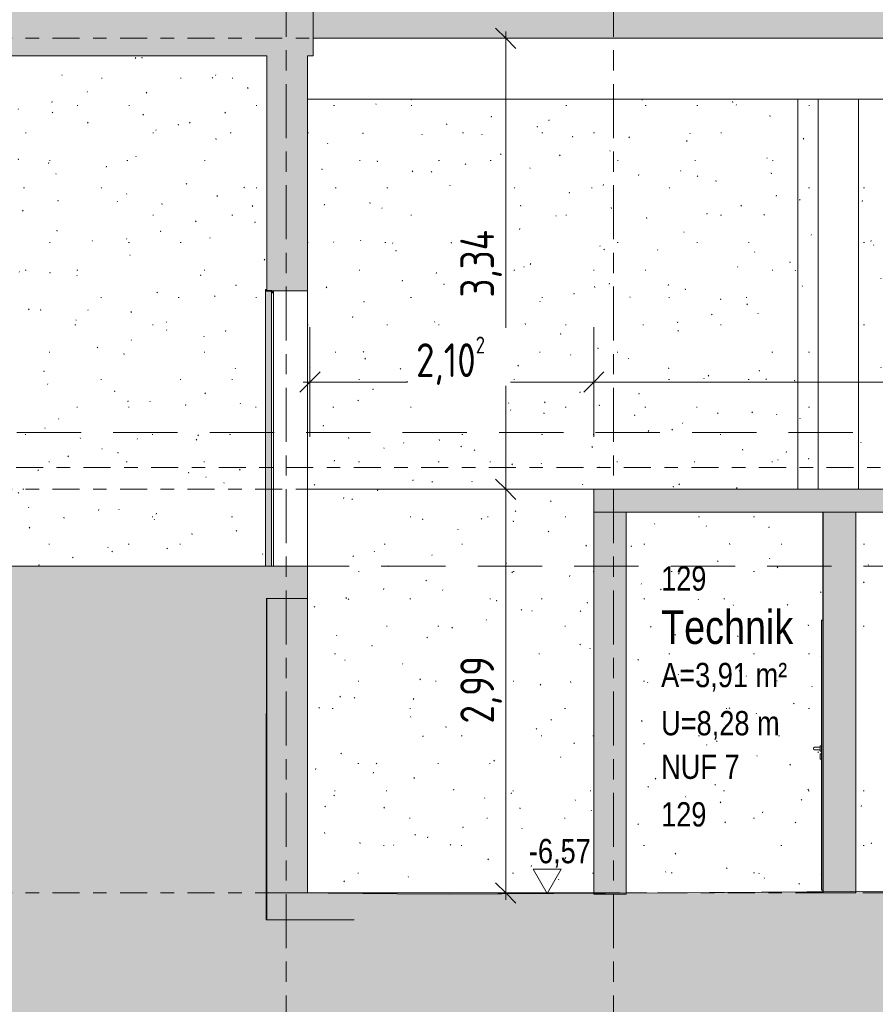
# Model space of a CAD drawing. Header units: metres. Extents: x -34 to 182, y -15 to 869.
# Tile 6 of 46: x -15.85 to -9.52, y -10.19 to -2.9. Entities that reach past the tile are written whole.
import ezdxf

# ---------------------------------------------------------------- set-up
doc = ezdxf.new("R2010")
doc.units = ezdxf.units.M
for name, pattern in [('_Ebene_', [0.4, 0.2, -0.1, 0, -0.1]), ('_Rasterlinie_', [0.75, 0.4, -0.1, 0.15, -0.1]), ('Abgebrochen', [0.714375, 0.47625, -0.238125])]:
    doc.linetypes.add(name, pattern=pattern)
for name, color, linetype, lineweight in [('A_Bem', 7, 'Continuous', 5), ('A_Bem-100', 7, 'Continuous', 5), ('A_Detailelemente', 7, 'Continuous', 9), ('A_Ebenen', 130, 'Continuous', 5), ('A_Geschossdecken', 7, 'Continuous', 5), ('A_Geschossdecken_Schraffur', 7, 'Continuous', 5), ('A_Hoehenkoten', 124, 'Continuous', 5), ('A_Linien_Raumtrennung', 7, 'Continuous', 5), ('A_Raster', 128, 'Continuous', 5), ('A_Raum-Txt', 16, 'Continuous', 5), ('A_Skelettbau_Tragwerk Stahlbeton', 142, 'Continuous', 5), ('A_Tragwerksstützen', 7, 'Continuous', 5), ('A_Tuer', 128, 'Continuous', 5), ('A_Türen_Element', 128, 'Continuous', 5), ('A_Türen_Rahmen', 128, 'Continuous', 5), ('A_Wand', 244, 'Continuous', 5), ('A_Wand_Schraff', 1, 'Continuous', 5), ('A_Wände_Oberflächenschraffur', 244, 'Continuous', 5)]:
    doc.layers.add(name, color=color, linetype=linetype, lineweight=lineweight)
doc.styles.add('Arial', font='arial.ttf', dxfattribs={"width": 0.8, "height": 0.18})
doc.styles.add('Arial_B', font='txt', dxfattribs={"width": 0.8, "height": 0.25})
doc.styles.add('ISOCPEUR_1', font='isocpeur.ttf', dxfattribs={"width": 0.8, "height": 0.25})
doc.dimstyles.new('BLB-Standard_2_5_Aussen_maskiert', dxfattribs={"dimscale": 0.3048, "dimtxt": 0.248995, "dimasz": 0.492126, "dimexe": 1.32874, "dimexo": 0.0625, "dimgap": 0.032808, "dimtad": 1, "dimrnd": 0.001, "dimzin": 0, "dimdsep": 46, "dimtxsty": 'ISOCPEUR_1', "dimblk1": 'OBLIQUE', "dimblk2": 'OBLIQUE', "dimsah": 1, "dimcen": 0.09, "dimdle": 0.164042, "dimazin": 0, "dimtfac": 1, "dimtdec": 4, "dimtix": 1, "dimtmove": 0, "dimatfit": 3, "dimfxl": 1.32874, "dimfxlon": 1, "dimtvp": 1, "dimtfill": 1, "dimtolj": 1, "dimtzin": 0, "dimarcsym": 2})
pattern_1 = [(0, (15.384, 18.796), (0.765, 0.203), [0.006, -0.567, 0.006, -0.567, -3.059]), (0, (15.384, 18.796), (0.765, 0.203), [-1.147, 0.006, -1.141, 0.006, -0.567, -1.338]), (0, (15.384, 18.796), (0.765, 0.203), [-2.868, 0.006, -0.376, 0.006, -0.95]), (118.513, (15.671, 18.897), (-0.5480598, 0.6024512), [0.007, -0.594, 0.007, -0.594, -3.204]), (118.513, (15.671, 18.897), (-0.5480598, 0.6024512), [-1.202, 0.007, -1.195, 0.007, -0.594, -1.402]), (118.513, (15.671, 18.897), (-0.5480598, 0.6024512), [-3.004, 0.007, -0.394, 0.007, -0.995]), (241.487, (15.767, 19.304), (-0.21666794, -0.80524034), [0.007, -0.594, 0.007, -0.594, -3.204]), (241.487, (15.767, 19.304), (-0.21666794, -0.80524034), [-1.202, 0.007, -1.195, 0.007, -0.594, -1.402]), (241.487, (15.767, 19.304), (-0.21666794, -0.80524034), [-3.004, 0.007, -0.394, 0.007, -0.995])]
pattern_2 = [(0, (-14.021, 18.796), (0.001, 0.203), [0, -0.001, 0, -0.001, -0.003]), (0, (-14.021, 18.796), (0.001, 0.203), [-0.001, 0, -0.001, 0, -0.001, -0.001]), (0, (-14.021, 18.796), (0.001, 0.203), [-0.003, 0, 0, 0, -0.001]), (90.03399999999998, (-14.02, 18.897), (-0.0003572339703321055, 0.6019998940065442), [0.005999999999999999, -0.5219999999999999, 0.005999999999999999, -0.5219999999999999, -2.816]), (90.03399999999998, (-14.02, 18.897), (-0.0003572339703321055, 0.6019998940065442), [-1.056, 0.005999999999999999, -1.05, 0.005999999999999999, -0.5219999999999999, -1.232]), (90.03399999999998, (-14.02, 18.897), (-0.0003572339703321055, 0.6019998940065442), [-2.64, 0.005999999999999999, -0.346, 0.005999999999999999, -0.874]), (269.966, (-14.02, 19.304), (-0.0004782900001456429, -0.805999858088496), [0.005999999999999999, -0.5219999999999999, 0.005999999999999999, -0.5219999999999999, -2.816]), (269.966, (-14.02, 19.304), (-0.0004782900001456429, -0.805999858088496), [-1.056, 0.005999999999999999, -1.05, 0.005999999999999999, -0.5219999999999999, -1.232]), (269.966, (-14.02, 19.304), (-0.0004782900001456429, -0.805999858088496), [-2.64, 0.005999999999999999, -0.346, 0.005999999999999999, -0.874])]
pattern_3 = [(0, (20.687, 18.796), (0.813, 0.203), [0.007, -0.603, 0.007, -0.603, -3.251]), (0, (20.687, 18.796), (0.813, 0.203), [-1.219, 0.007, -1.212, 0.007, -0.603, -1.422]), (0, (20.687, 18.796), (0.813, 0.203), [-3.048, 0.007, -0.4, 0.007, -1.009]), (120, (20.991, 18.897), (-0.5823032, 0.6025787), [0.007, -0.603, 0.007, -0.603, -3.251]), (120, (20.991, 18.897), (-0.5823032, 0.6025787), [-1.219, 0.007, -1.212, 0.007, -0.603, -1.422]), (120, (20.991, 18.897), (-0.5823032, 0.6025787), [-3.048, 0.007, -0.4, 0.007, -1.009]), (240, (21.093, 19.304), (-0.2306968, -0.8055787), [0.007, -0.603, 0.007, -0.603, -3.251]), (240, (21.093, 19.304), (-0.2306968, -0.8055787), [-1.219, 0.007, -1.212, 0.007, -0.603, -1.422]), (240, (21.093, 19.304), (-0.2306968, -0.8055787), [-3.048, 0.007, -0.4, 0.007, -1.009])]

# ---------------------------------------------------------------- blocks, each defined once
blk = doc.blocks.new('TU DF 1 - Stahl-Eckzarge flächenbündig - DL - 940 x 1980-8069440-B1')
at = {"layer": 'A_Tuer', "color": 250, "lineweight": 9}
for p, q in [((-9.9639, -8.2851), (-9.964, -8.2851)), ((-9.9639, -8.2851), (-9.964, -8.2851)), ((-9.964, -8.3051), (-9.9639, -8.3051)), ((-9.964, -8.3051), (-9.9639, -8.3051)), ((-9.9239, -8.2851), (-9.9639, -8.2851)), ((-9.9239, -8.2851), (-9.9639, -8.2851)), ((-9.9639, -8.3051), (-9.9239, -8.3051)), ((-9.9639, -8.3051), (-9.9239, -8.3051)), ((-9.9139, -8.2751), (-9.9239, -8.2751)), ((-9.9239, -8.3151), (-9.9139, -8.3151)), ((-9.9139, -8.3351), (-9.9239, -8.3351)), ((-9.9239, -8.3751), (-9.9139, -8.3751))]:
    blk.add_line(p, q, dxfattribs=at)
for centre, start_param, end_param in [((-9.9239, -8.2951), 4.712389, 6.283185), ((-9.9239, -8.2951), 3.141593, 4.712389), ((-9.9139, -8.2951), 4.712389, 6.283185), ((-9.9139, -8.2951), 3.141593, 4.712389), ((-9.9239, -8.3551), 4.712389, 6.283185), ((-9.9239, -8.3551), 3.141593, 4.712389), ((-9.9139, -8.3551), 4.712389, 6.283185), ((-9.9139, -8.3551), 3.141593, 4.712389)]:
    blk.add_ellipse(centre, major_axis=(0, 0.02), ratio=0.001352, start_param=start_param, end_param=end_param, dxfattribs=at)
for points, knots in [([(-9.9639, -8.2851), (-9.9641, -8.2851), (-9.9645, -8.2851), (-9.9652, -8.2852), (-9.9658, -8.2853), (-9.9665, -8.2854), (-9.9671, -8.2856), (-9.9677, -8.2859), (-9.9683, -8.2861), (-9.9689, -8.2864), (-9.9694, -8.2868), (-9.9701, -8.2873), (-9.9708, -8.2879), (-9.9714, -8.2885), (-9.9719, -8.2892), (-9.9725, -8.2901), (-9.9731, -8.2913), (-9.9737, -8.2929), (-9.9739, -8.2942), (-9.9739, -8.2951)], [0.5, 0.5, 0.5, 0.5, 0.5208333, 0.5416667, 0.5625, 0.5833333, 0.6041667, 0.625, 0.6458333, 0.6666667, 0.6875, 0.7083333, 0.75, 0.7708333, 0.7916667, 0.8333333, 0.875, 0.9166667, 1, 1, 1, 1]), ([(-9.9639, -8.2851), (-9.9641, -8.2851), (-9.9645, -8.2851), (-9.9652, -8.2852), (-9.9658, -8.2853), (-9.9665, -8.2854), (-9.9671, -8.2856), (-9.9677, -8.2859), (-9.9683, -8.2861), (-9.9689, -8.2864), (-9.9694, -8.2868), (-9.9701, -8.2873), (-9.9708, -8.2879), (-9.9714, -8.2885), (-9.9719, -8.2892), (-9.9725, -8.2901), (-9.9731, -8.2913), (-9.9737, -8.2929), (-9.9739, -8.2942), (-9.9739, -8.2951)], [0.5, 0.5, 0.5, 0.5, 0.5208333, 0.5416667, 0.5625, 0.5833333, 0.6041667, 0.625, 0.6458333, 0.6666667, 0.6875, 0.7083333, 0.75, 0.7708333, 0.7916667, 0.8333333, 0.875, 0.9166667, 1, 1, 1, 1]), ([(-9.9739, -8.2951), (-9.9739, -8.296), (-9.9737, -8.2973), (-9.9731, -8.2989), (-9.9725, -8.3001), (-9.9719, -8.301), (-9.9714, -8.3017), (-9.9708, -8.3023), (-9.97, -8.3031), (-9.9691, -8.3037), (-9.9683, -8.3041), (-9.9677, -8.3043), (-9.9671, -8.3046), (-9.9665, -8.3048), (-9.9658, -8.3049), (-9.9652, -8.305), (-9.9645, -8.3051), (-9.9641, -8.3051), (-9.9639, -8.3051)], [0, 0, 0, 0, 0.0833333, 0.125, 0.1666667, 0.2083333, 0.2291667, 0.25, 0.2916667, 0.3333333, 0.3541667, 0.375, 0.3958333, 0.4166667, 0.4375, 0.4583333, 0.4791667, 0.5, 0.5, 0.5, 0.5]), ([(-9.9739, -8.2951), (-9.9739, -8.296), (-9.9737, -8.2973), (-9.9731, -8.2989), (-9.9725, -8.3001), (-9.9719, -8.301), (-9.9714, -8.3017), (-9.9708, -8.3023), (-9.97, -8.3031), (-9.9691, -8.3037), (-9.9683, -8.3041), (-9.9677, -8.3043), (-9.9671, -8.3046), (-9.9665, -8.3048), (-9.9658, -8.3049), (-9.9652, -8.305), (-9.9645, -8.3051), (-9.9641, -8.3051), (-9.9639, -8.3051)], [0, 0, 0, 0, 0.0833333, 0.125, 0.1666667, 0.2083333, 0.2291667, 0.25, 0.2916667, 0.3333333, 0.3541667, 0.375, 0.3958333, 0.4166667, 0.4375, 0.4583333, 0.4791667, 0.5, 0.5, 0.5, 0.5])]:
    blk.add_open_spline(points, degree=3, knots=knots, dxfattribs=at)
at = {"layer": 'A_Türen_Element', "color": 250, "lineweight": 9}
for p, q in [((-9.9138, -7.3541), (-9.9151, -7.3541)), ((-9.9151, -7.3541), (-9.9151, -8.2751)), ((-9.9151, -8.315), (-9.9151, -8.3351)), ((-9.9151, -8.375), (-9.9151, -9.3451)), ((-9.9138, -9.3451), (-9.9151, -9.3451))]:
    blk.add_line(p, q, dxfattribs=at)
at = {"layer": 'A_Türen_Rahmen', "color": 250, "lineweight": 9}
for p, q in [((-9.9138, -7.3451), (-9.9151, -7.3451)), ((-9.9151, -7.3451), (-9.9151, -7.3501)), ((-9.9151, -7.3541), (-9.9151, -7.3501)), ((-9.9151, -7.3501), (-9.9138, -7.3501)), ((-9.9038, -7.3451), (-9.9138, -7.3451)), ((-9.9138, -7.3451), (-9.9138, -9.3451)), ((-9.9038, -7.3451), (-9.9038, -9.3451)), ((-9.9151, -9.3451), (-9.9151, -9.3451)), ((-9.9038, -9.3451), (-9.9138, -9.3451)), ((-9.9138, -9.3451), (-9.9138, -9.3451))]:
    blk.add_line(p, q, dxfattribs=at)
blk = doc.blocks.new('TU DF 2 - Stahl-Eckzarge flächenbündig - DL - 1200 x 2001-8070514-B1')
at = {"layer": 'A_Tuer', "lineweight": 9}
for points in [[(-13.9709, -4.9201), (-13.9709, -4.9051), (-13.9809, -4.9051), (-13.9809, -4.9071), (-13.9729, -4.9071), (-13.9729, -4.9181), (-13.9839, -4.9181), (-13.9839, -4.9031), (-14.0289, -4.9031), (-14.0289, -4.8971), (-14.0209, -4.8971), (-14.0209, -4.8951), (-14.0309, -4.8951), (-14.0309, -4.9051), (-13.9859, -4.9051), (-13.9859, -4.9201)], [(-13.9859, -6.9451), (-13.9859, -4.9091), (-14.0309, -4.9091), (-14.0309, -6.9451)]]:
    blk.add_hatch(color=253, dxfattribs=at).paths.add_polyline_path(points, flags=0)
at = {"layer": 'A_Türen_Element', "color": 250, "lineweight": 9}
for p, q in [((-14.0309, -4.9091), (-14.031, -4.9091)), ((-14.031, -6.9451), (-14.031, -4.9091)), ((-13.9859, -4.9091), (-14.0309, -4.9091)), ((-14.0309, -4.9091), (-14.0309, -6.9451)), ((-13.9859, -6.9451), (-13.9859, -4.9091)), ((-14.0309, -6.9451), (-13.9859, -6.9451))]:
    blk.add_line(p, q, dxfattribs=at)
at = {"layer": 'A_Türen_Rahmen', "color": 250, "lineweight": 9}
for p, q in [((-14.0309, -4.8951), (-14.031, -4.8951)), ((-14.031, -4.8951), (-14.031, -4.9051)), ((-14.031, -4.9051), (-14.0309, -4.9051)), ((-14.031, -4.9091), (-14.031, -4.9051)), ((-14.0209, -4.8951), (-14.0309, -4.8951)), ((-14.0309, -4.8951), (-14.0309, -4.9051)), ((-14.0309, -4.9051), (-13.9859, -4.9051)), ((-14.0289, -4.9031), (-14.0289, -4.8971)), ((-14.0289, -4.8971), (-14.0209, -4.8971)), ((-13.9839, -4.9031), (-14.0289, -4.9031)), ((-14.021, -4.8971), (-14.021, -4.9031)), ((-14.0209, -4.8971), (-14.0209, -4.8951)), ((-13.986, -4.9051), (-13.986, -4.9091)), ((-13.9859, -4.9051), (-13.9859, -4.9201)), ((-13.9859, -4.9201), (-13.9709, -4.9201)), ((-13.9839, -4.9181), (-13.9839, -4.9031)), ((-13.9729, -4.9181), (-13.9839, -4.9181)), ((-13.981, -4.9051), (-13.981, -4.9071)), ((-13.981, -4.9181), (-13.981, -4.9071)), ((-13.981, -4.9071), (-13.9809, -4.9071)), ((-13.9709, -4.9051), (-13.9809, -4.9051)), ((-13.9809, -4.9051), (-13.9809, -4.9071)), ((-13.9809, -4.9071), (-13.9729, -4.9071)), ((-13.973, -4.9071), (-13.973, -4.9181)), ((-13.9729, -4.9071), (-13.9729, -4.9181)), ((-13.971, -4.9201), (-13.971, -6.9451)), ((-13.9709, -4.9201), (-13.9709, -4.9051))]:
    blk.add_line(p, q, dxfattribs=at)
blk = doc.blocks.new('DIMBLOCK77-B1')
at = {"layer": 'A_Bem-100', "lineweight": 9}
for p, q in [((-12.2522, -3.0351), (-12.3272, -2.9601)), ((-12.2522, -3.0351), (-12.1772, -3.1101)), ((-12.2522, -6.3751), (-12.3272, -6.3001)), ((-12.2522, -6.3751), (-12.1772, -6.4501))]:
    blk.add_line(p, q, dxfattribs=at)
at = {"layer": 'A_Bem-100'}
for p, q in [((-12.2522, -2.9851), (-12.2522, -6.3751)), ((-11.8472, -3.0351), (-12.6572, -3.0351)), ((-12.2522, -3.0351), (-11.8472, -3.0351)), ((-11.8472, -6.3751), (-12.6572, -6.3751)), ((-12.2522, -6.3751), (-11.8472, -6.3751))]:
    blk.add_line(p, q, dxfattribs=at)
at = {"layer": 'A_Bem-100', "color": 0, "insert": (-12.5888, -4.9553), "char_height": 0.25, "width": 0.600537, "attachment_point": 1, "rotation": 90, "line_spacing_factor": 1.149209, "style": 'ISOCPEUR_1', "bg_fill": 3, "box_fill_scale": 1.25, "bg_fill_color": 256, "bg_fill_true_color": 13158600, "bg_fill_transparency": 0}
blk.add_mtext('3,34', dxfattribs=at)
blk = doc.blocks.new('_Oblique')
at = {"color": 0, "linetype": 'ByBlock', "lineweight": -2}
blk.add_line((-0.5, -0.5), (0.5, 0.5), dxfattribs=at)
blk = doc.blocks.new('DIMBLOCK78-B1')
at = {"layer": 'A_Bem-100', "lineweight": 9}
for p, q in [((-12.2522, -6.3751), (-12.3272, -6.3001)), ((-12.2522, -6.3751), (-12.1772, -6.4501)), ((-12.2522, -9.3651), (-12.3272, -9.2901)), ((-12.2522, -9.3651), (-12.1772, -9.4401))]:
    blk.add_line(p, q, dxfattribs=at)
at = {"layer": 'A_Bem-100'}
for p, q in [((-11.8472, -6.3751), (-12.6572, -6.3751)), ((-12.2522, -6.3751), (-12.2522, -9.4151)), ((-12.2522, -6.3751), (-11.8472, -6.3751)), ((-11.8472, -9.3651), (-12.6572, -9.3651)), ((-12.2522, -9.3651), (-11.8472, -9.3651))]:
    blk.add_line(p, q, dxfattribs=at)
at = {"layer": 'A_Bem-100', "color": 0, "insert": (-12.5888, -8.1104), "char_height": 0.25, "width": 0.576635, "attachment_point": 1, "rotation": 90, "line_spacing_factor": 1.149209, "style": 'ISOCPEUR_1', "bg_fill": 3, "box_fill_scale": 1.25, "bg_fill_color": 256, "bg_fill_true_color": 13158600, "bg_fill_transparency": 0}
blk.add_mtext('2,99', dxfattribs=at)
blk = doc.blocks.new('Höhenkoten - leer-6237472-B1')
at = {"layer": 'A_Hoehenkoten'}
for p, q in [((-24.7743, -6.7651), (-24.9821, -6.7651)), ((-24.8782, -6.9451), (-24.9821, -6.7651)), ((-24.8782, -6.9451), (-24.7743, -6.7651))]:
    blk.add_line(p, q, dxfattribs=at)
blk = doc.blocks.new('DIMBLOCK79-B1')
at = {"layer": 'A_Bem-100'}
for p, q in [((-13.7024, -5.986), (-13.7024, -5.176)), ((-11.6005, -5.986), (-11.6005, -5.176)), ((-13.7524, -5.581), (-11.6005, -5.581)), ((-13.7024, -5.581), (-13.7024, -5.986)), ((-11.6005, -5.581), (-11.6005, -5.986))]:
    blk.add_line(p, q, dxfattribs=at)
at = {"layer": 'A_Bem-100', "lineweight": 9}
for p, q in [((-13.7024, -5.581), (-13.6274, -5.506)), ((-11.6005, -5.581), (-11.5255, -5.506)), ((-13.7024, -5.581), (-13.7774, -5.656)), ((-11.6005, -5.581), (-11.6755, -5.656))]:
    blk.add_line(p, q, dxfattribs=at)
at = {"layer": 'A_Bem-100', "color": 0, "insert": (-12.9166, -5.2444), "char_height": 0.25, "width": 0.63639, "attachment_point": 1, "line_spacing_factor": 1.149209, "style": 'ISOCPEUR_1', "bg_fill": 3, "box_fill_scale": 1.25, "bg_fill_color": 256, "bg_fill_true_color": 13158600, "bg_fill_transparency": 0}
blk.add_mtext('2,10\\A2\\H0.5x;\\S2^  ;\\H2x;', dxfattribs=at)
blk = doc.blocks.new('DIMBLOCK80-B1')
at = {"layer": 'A_Bem-100'}
for p, q in [((-11.6005, -5.986), (-11.6005, -5.176)), ((-3.0905, -5.986), (-3.0905, -5.176)), ((-11.6005, -5.581), (-3.0905, -5.581)), ((-11.6005, -5.581), (-11.6005, -5.986)), ((-3.0905, -5.581), (-3.0905, -5.986))]:
    blk.add_line(p, q, dxfattribs=at)
at = {"layer": 'A_Bem-100', "lineweight": 9}
for p, q in [((-11.6005, -5.581), (-11.5255, -5.506)), ((-3.0905, -5.581), (-3.0155, -5.506)), ((-11.6005, -5.581), (-11.6755, -5.656)), ((-3.0905, -5.581), (-3.1655, -5.656))]:
    blk.add_line(p, q, dxfattribs=at)
at = {"layer": 'A_Bem-100', "color": 0, "insert": (-7.5659, -5.2444), "char_height": 0.25, "width": 0.528831, "attachment_point": 1, "line_spacing_factor": 1.149209, "style": 'ISOCPEUR_1', "bg_fill": 3, "box_fill_scale": 1.25, "bg_fill_color": 256, "bg_fill_true_color": 13158600, "bg_fill_transparency": 0}
blk.add_mtext('8,51', dxfattribs=at)

msp = doc.modelspace()

# ---------------------------------------------------------------- hatches: boundary and pattern name
at = {"layer": 'A_Detailelemente'}
msp.add_hatch(color=254, dxfattribs=at).paths.add_polyline_path([(-1.4536, -15.3838), (26.0353, -15.3838), (26.0353, -4.2673), (25.1763, -4.2666), (24.1185, -4.2651), (22.4528, -4.2651), (22.4528, -9.5651), (22.8028, -9.5651), (22.8028, -10.0651), (21.8128, -10.0651), (21.8128, -9.5651), (16.706, -9.5651), (16.706, -10.0651), (15.696, -10.0651), (15.696, -9.5651), (-0.361, -9.5651), (-0.361, -10.0651), (-1.361, -10.0651), (-1.361, -9.5651), (-13.375, -9.5651), (-13.375, -10.0651), (-14.3709, -10.0651), (-14.3709, -9.5651), (-14.026, -9.5651), (-14.026, -7.1851), (-19.8818, -7.1851), (-19.8818, -9.5451), (-19.5319, -9.5451), (-19.5319, -10.0451), (-20.4618, -10.0451), (-20.4618, -9.5451), (-22.7623, -9.5451), (-22.7623, -10.0451), (-23.7623, -10.0451), (-23.7623, -9.5451), (-23.4123, -9.5451), (-23.4123, -7.1851), (-24.5344, -7.1851), (-24.5344, -8.0351), (-26.6944, -8.0351), (-26.6944, -9.3651), (-28.9424, -9.3651), (-28.9424, -15.3838), (-8.3258, -15.3838)], flags=0)
at = {"layer": 'A_Geschossdecken_Schraffur', "lineweight": 9}
for points in [[(-13.6783, -3.1651), (-13.6783, -2.8151), (-26.1321, -2.8151), (-26.1321, -3.1651), (-13.7209, -3.1651)], [(-13.6783, -3.0351), (-1.0002, -3.0351), (-1.0002, -2.7951), (-13.6783, -2.7951), (-13.6783, -2.8151)], [(-4.8897, -6.5451), (-3.0905, -6.5451), (-3.0905, -6.3751), (-11.6005, -6.3751), (-11.6005, -6.5451), (-6.6077, -6.5451)], [(-7.0372, -9.5651), (-1.0001, -9.5651), (-1.0001, -9.3651), (-2.0541, -9.3506), (-3.6881, -9.3651), (-5.9919, -9.3568), (-7.1287, -9.3451), (-8.3731, -9.3451), (-12.6674, -9.3751), (-13.375, -9.3687), (-13.8221, -9.3651), (-14.0208, -9.3651), (-14.0208, -9.5651), (-7.4667, -9.5651)]]:
    msp.add_hatch(color=253, dxfattribs=at).paths.add_polyline_path(points, flags=0)
h = msp.add_hatch(color=253, dxfattribs=at)
h.paths.add_polyline_path([(-19.5319, -7.1851), (-13.7209, -7.1851), (-13.7209, -6.9451), (-20.1118, -6.9451), (-20.1118, -7.1851), (-19.8818, -7.1851)], flags=0)
h.paths.add_polyline_path([(-26.6933, -7.1851), (-23.1123, -7.1851), (-23.1123, -6.9451), (-26.6933, -6.9451)], flags=0)
h = msp.add_hatch(color=253, dxfattribs=at)
h.paths.add_polyline_path([(-13.375, -10.0651), (-13.375, -9.5651), (-14.3709, -9.5651), (-14.3709, -10.0651)], flags=0)
h.paths.add_polyline_path([(16.706, -10.0651), (16.706, -9.5651), (15.696, -9.5651), (15.696, -10.0651)], flags=0)
h.paths.add_polyline_path([(-1.361, -10.0651), (-0.361, -10.0651), (-0.361, -9.5651), (-1.361, -9.5651), (-1.361, -9.768)], flags=0)
h.paths.add_polyline_path([(21.8128, -10.0651), (22.8028, -10.0651), (22.8028, -9.5651), (21.8128, -9.5651), (21.8128, -9.768)], flags=0)
at = {"layer": 'A_Wand_Schraff', "lineweight": 9}
for points in [[(-13.7209, -4.9051), (-13.7209, -3.1651), (-14.0209, -3.1651), (-14.0209, -4.9051)], [(-11.3605, -9.3751), (-11.3605, -6.5451), (-11.6005, -6.5451), (-11.6005, -9.3751)], [(-9.9018, -9.3651), (-9.6618, -9.3651), (-9.6618, -6.5451), (-9.9018, -6.5451), (-9.9018, -9.0661)], [(-13.7209, -9.3651), (-13.7209, -7.1851), (-14.0209, -7.1851), (-14.0209, -9.3651)]]:
    msp.add_hatch(color=253, dxfattribs=at).paths.add_polyline_path(points, flags=0)
at = {"layer": 'A_Wände_Oberflächenschraffur'}
h = msp.add_hatch(dxfattribs=at)
h.set_pattern_fill('FP_6', style=0, pattern_type=2)
h.set_pattern_definition(pattern_1)
h.paths.add_polyline_path([(-25.5709, -6.9451), (-20.113, -6.9451), (-20.113, -3.1651), (-25.5709, -3.1651), (-25.5709, -4.1523)], flags=0)
h.paths.add_polyline_path([(-15.198, -6.9451), (-14.031, -6.9451), (-14.0309, -4.8951), (-14.0252, -4.8951), (-14.0252, -3.1651), (-19.8823, -3.1651), (-19.8823, -4.8951), (-19.8723, -4.8951), (-19.8723, -6.9451), (-18.6341, -6.9451)], flags=0)
h = msp.add_hatch(dxfattribs=at)
h.set_pattern_fill('FP_7', style=0, pattern_type=2)
h.set_pattern_definition(pattern_2)
h.paths.add_polyline_path([(-14.0252, -4.8951), (-14.0209, -4.8951), (-14.0209, -3.1651), (-14.0252, -3.1651), (-14.0252, -4.1523)], flags=0)
h = msp.add_hatch(dxfattribs=at)
h.set_pattern_fill('FP_6', style=0, pattern_type=2)
h.set_pattern_definition(pattern_1)
h.paths.add_polyline_path([(-13.0565, -9.3651), (-11.6005, -9.3651), (-11.6005, -3.4851), (-13.7209, -3.4851), (-13.7209, -9.3651)], flags=0)
h = msp.add_hatch(dxfattribs=at)
h.set_pattern_fill('FP_6', style=0, pattern_type=2)
h.set_pattern_definition(pattern_1)
h.paths.add_polyline_path([(-10.0889, -6.3751), (-10.0889, -3.4851), (-11.6005, -3.4851), (-11.6005, -6.3751)], flags=0)
h = msp.add_hatch(dxfattribs=at)
h.set_pattern_fill('FP_1', style=0, pattern_type=2)
h.set_pattern_definition(pattern_3)
h.paths.add_polyline_path([(-9.9403, -6.3751), (-9.9403, -3.4851), (-10.0889, -3.4851), (-10.0889, -6.3751)], flags=0)
h.paths.add_polyline_path([(-9.6403, -6.3751), (-5.4131, -6.3751), (-5.4131, -3.4851), (-9.6403, -3.4851), (-9.6403, -6.3246)], flags=0)
h = msp.add_hatch(dxfattribs=at)
h.set_pattern_fill('FP_1', style=0, pattern_type=2)
h.set_pattern_definition(pattern_3)
h.paths.add_polyline_path([(-9.9239, -8.3022), (-9.9239, -8.3051), (-9.9665, -8.3048), (-9.9709, -8.3022), (-9.9735, -8.2977), (-9.9735, -8.2925), (-9.9709, -8.288), (-9.9665, -8.2854), (-9.9639, -8.2851), (-9.9239, -8.2854), (-9.9239, -8.3022)], flags=0)
h.paths.add_polyline_path([(-11.3605, -9.3651), (-11.2379, -9.3651), (-9.9053, -9.3558), (-9.9053, -9.3451), (-9.9151, -9.3451), (-9.9151, -8.3751), (-9.9239, -8.3744), (-9.9238, -8.3351), (-9.9151, -8.3351), (-9.9151, -8.3151), (-9.9239, -8.3144), (-9.9239, -8.2751), (-9.9151, -8.2751), (-9.9151, -7.3451), (-9.9053, -7.3451), (-9.9053, -6.5451), (-11.3605, -6.5451), (-11.3605, -9.359)], flags=0)
h.paths.add_polyline_path([(-9.6618, -9.3541), (-9.1161, -9.3503), (-9.1161, -9.2551), (-7.7161, -9.2551), (-7.7161, -9.3451), (-7.5783, -9.3451), (-7.5783, -6.5451), (-9.6618, -6.5451), (-9.6618, -9.3468)], flags=0)
h.paths.add_polyline_path([(-6.6077, -9.3451), (-6.114, -9.3451), (-6.114, -6.5451), (-6.876, -6.5451), (-6.876, -6.9451), (-7.1024, -6.9451), (-7.1018, -8.2851), (-7.0929, -8.2854), (-7.0877, -8.288), (-7.0847, -8.2925), (-7.0847, -8.2977), (-7.0877, -8.3022), (-7.0929, -8.3048), (-7.1024, -8.3051), (-7.1024, -9.2451), (-6.876, -9.2451), (-6.876, -9.3451)], flags=0)
h.paths.add_polyline_path([(-9.9239, -8.281), (-9.9239, -8.281), (-9.9239, -8.2778)], flags=0)
h = msp.add_hatch(dxfattribs=at)
h.set_pattern_fill('FP_8', style=0, pattern_type=2)
h.set_pattern_definition([(0, (-9.902, 18.796), (0.001, 0.203), [0, -0.001, 0, -0.001, -0.004]), (0, (-9.902, 18.796), (0.001, 0.203), [-0.002, 0, -0.002, 0, -0.001, -0.002]), (0, (-9.902, 18.796), (0.001, 0.203), [-0.004, 0, -0.001, 0, -0.001]), (90.04499999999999, (-9.901, 18.897), (-0.0004728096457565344, 0.6019998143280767), [0.006, -0.522, 0.006, -0.522, -2.816]), (90.04499999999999, (-9.901, 18.897), (-0.0004728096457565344, 0.6019998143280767), [-1.056, 0.006, -1.05, 0.006, -0.522, -1.232]), (90.04499999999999, (-9.901, 18.897), (-0.0004728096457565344, 0.6019998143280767), [-2.64, 0.006, -0.346, 0.006, -0.8740000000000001]), (269.955, (-9.901, 19.304), (-0.0006330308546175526, -0.8059997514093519), [0.006, -0.522, 0.006, -0.522, -2.816]), (269.955, (-9.901, 19.304), (-0.0006330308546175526, -0.8059997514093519), [-1.056, 0.006, -1.05, 0.006, -0.522, -1.232]), (269.955, (-9.901, 19.304), (-0.0006330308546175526, -0.8059997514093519), [-2.64, 0.006, -0.346, 0.006, -0.8740000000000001])])
h.paths.add_polyline_path([(-9.9018, -9.3558), (-9.9018, -6.5451), (-9.9053, -6.5451), (-9.9051, -7.3451), (-9.9038, -7.3451), (-9.9038, -9.3558), (-9.9018, -9.3558)], flags=0)
h.paths.add_polyline_path([(-9.9053, -9.3558), (-9.9051, -9.3558), (-9.9053, -9.3468)], flags=0)
h = msp.add_hatch(dxfattribs=at)
h.set_pattern_fill('FP_7', style=0, pattern_type=2)
h.set_pattern_definition(pattern_2)
h.paths.add_polyline_path([(-14.0209, -9.3651), (-14.0209, -7.1851), (-14.0248, -7.1851), (-14.0248, -9.3651)], flags=0)
h = msp.add_hatch(dxfattribs=at)
h.set_pattern_fill('FP_7', style=0, pattern_type=2)
h.set_pattern_definition(pattern_2)
h.paths.add_polyline_path([(-14.0255, -9.3651), (-14.0252, -9.3651), (-14.0256, -9.3651)], flags=0)

# ---------------------------------------------------------------- linework, layer by layer
at = {"layer": 'A_Ebenen', "color": 170, "linetype": '_Ebene_', "lineweight": 9}
for p, q in [((26.5924, -3.0351), (-30.8344, -3.0351)), ((25.3224, -6.2151), (-29.4728, -6.2151)), ((26.5924, -6.3751), (-30.8344, -6.3751)), ((26.5924, -9.3651), (-30.8344, -9.3651))]:
    msp.add_line(p, q, dxfattribs=at)
at = {"layer": 'A_Ebenen', "color": 31, "linetype": 'Abgebrochen'}
for p, q in [((25.3224, -5.9551), (-29.2764, -5.9551)), ((26.5924, -6.9451), (-30.8344, -6.9451))]:
    msp.add_line(p, q, dxfattribs=at)
at = {"layer": 'A_Geschossdecken', "color": 250, "lineweight": 9}
for p, q in [((-13.6783, -2.8151), (-13.6783, -3.1651)), ((-13.6783, -3.0351), (-1.0002, -3.0351)), ((-25.5709, -3.1651), (-14.0209, -3.1651)), ((-13.7209, -3.1651), (-13.6783, -3.1651)), ((-11.6005, -6.3751), (-11.6005, -6.5451)), ((-3.0905, -6.3751), (-11.6005, -6.3751)), ((-11.3605, -6.5451), (-3.3305, -6.5451)), ((-13.7209, -6.9451), (-20.1118, -6.9451)), ((-13.7209, -7.1851), (-13.7209, -6.9451)), ((-14.026, -7.1851), (-14.0209, -7.1851)), ((-14.0248, -7.1851), (-14.0248, -8.0351)), ((-14.0248, -8.0351), (-14.026, -8.0351)), ((-14.0256, -9.3651), (-14.0256, -9.5651)), ((-14.0208, -9.3651), (-14.0208, -9.5651)), ((-13.0565, -9.3713), (-13.8221, -9.3651)), ((-12.6674, -9.3751), (-13.0565, -9.3713)), ((-10.3593, -9.359), (-12.6674, -9.3751)), ((-11.6005, -9.3676), (-12.6674, -9.3751)), ((-9.9038, -9.3558), (-11.3605, -9.366)), ((-8.3731, -9.3451), (-10.3593, -9.359)), ((-9.1161, -9.3503), (-9.6618, -9.3541)), ((-13.375, -9.5651), (-14.026, -9.5651))]:
    msp.add_line(p, q, dxfattribs=at)
at = {"layer": 'A_Linien_Raumtrennung', "color": 250, "lineweight": 9}
msp.add_line((-13.721, -6.3751), (-11.6005, -6.3751), dxfattribs=at)
at = {"layer": 'A_Raster', "linetype": '_Rasterlinie_', "lineweight": 9}
for p, q in [((-13.8786, -12.7741), (-13.8786, 6.7822)), ((-11.4542, -12.7741), (-11.4542, 6.7822))]:
    msp.add_line(p, q, dxfattribs=at)
at = {"layer": 'A_Skelettbau_Tragwerk Stahlbeton', "color": 250, "lineweight": 9}
msp.add_line((-13.7209, -3.4851), (-4.8617, -3.4851), dxfattribs=at)
at = {"layer": 'A_Tragwerksstützen', "color": 250, "lineweight": 9}
for p, q in [((-9.9403, -3.4851), (-9.6403, -3.4851)), ((-9.9403, -6.3751), (-9.9403, -3.4851)), ((-9.6403, -6.3751), (-9.6403, -3.4851))]:
    msp.add_line(p, q, dxfattribs=at)
at = {"layer": 'A_Wand', "color": 250, "lineweight": 9}
for p, q in [((-14.0209, -3.1651), (-14.0209, -4.9051)), ((-13.7209, -4.9051), (-13.7209, -3.1651)), ((-10.0889, -3.4851), (-10.0889, -6.3751)), ((-14.021, -4.9091), (-14.021, -4.9051)), ((-14.0209, -4.9051), (-13.7209, -4.9051)), ((-13.721, -4.9051), (-13.721, -6.9451)), ((-11.6005, -6.5451), (-11.6005, -9.3751)), ((-11.3605, -6.5451), (-11.6005, -6.5451)), ((-11.3605, -9.3751), (-11.3605, -6.5451)), ((-9.9053, -7.3451), (-9.9053, -6.5451)), ((-9.9018, -6.5451), (-9.9018, -9.3651)), ((-9.6618, -9.3651), (-9.6618, -6.5451)), ((-13.7209, -7.1851), (-14.0209, -7.1851)), ((-14.0209, -7.1851), (-14.0209, -9.3651)), ((-13.7209, -9.3651), (-13.7209, -7.1851)), ((-9.9034, -8.6451), (-9.9034, -7.8951)), ((-9.9034, -7.8951), (-9.9023, -7.8951)), ((-9.9023, -7.8951), (-9.9023, -8.6451)), ((-14.0256, -9.3651), (-14.0256, -8.0351)), ((-9.9023, -8.6451), (-9.9034, -8.6451)), ((-14.0256, -9.3651), (-11.6005, -9.3651)), ((-11.6005, -9.3751), (-11.3605, -9.3751)), ((-11.3605, -9.3651), (-11.2379, -9.3651)), ((-9.9053, -9.3558), (-9.9053, -9.3451)), ((-9.9051, -9.3558), (-9.9051, -9.3451)), ((-9.9038, -9.3451), (-9.9038, -9.3558)), ((-9.9018, -9.3651), (-9.6618, -9.3651))]:
    msp.add_line(p, q, dxfattribs=at)

# ---------------------------------------------------------------- block references
at = {"layer": 'A_Tuer', "color": 250, "lineweight": 9}
for name in ['TU DF 2 - Stahl-Eckzarge flächenbündig - DL - 1200 x 2001-8070514-B1', 'TU DF 1 - Stahl-Eckzarge flächenbündig - DL - 940 x 1980-8069440-B1']:
    msp.add_blockref(name, (0, 0), dxfattribs=at)

# ---------------------------------------------------------------- texts
at = {"layer": 'A_Raum-Txt', "attachment_point": 1}
for s, insert, char_height, width, style in [('129', (-11.1023, -6.9458), 0.18, 0.40405, 'Arial'), ('Technik', (-11.1023, -7.2712), 0.25, 1.269873, 'Arial_B'), ('A=3,91 m²', (-11.1023, -7.661), 0.18, 1.109535, 'Arial'), ('U=8,28 m', (-11.1023, -8.0177), 0.18, 1.0454, 'Arial'), ('NUF 7', (-11.1023, -8.3403), 0.18, 0.692658, 'Arial'), ('129', (-11.1023, -8.693), 0.18, 0.40405, 'Arial')]:
    msp.add_mtext(s, dxfattribs=dict(at, insert=insert, char_height=char_height, width=width, style=style))

# ---------------------------------------------------------------- next in the draw order: dimensions: what is measured, and where the dimension line sits
at = {"layer": 'A_Bem'}
dim = msp.add_linear_dim(base=(-12.2522, -6.3751), p1=(-11.8472, -3.0351), p2=(-11.8472, -6.3751), angle=90, dimstyle='BLB-Standard_2_5_Aussen_maskiert', override={"dimpost": '<>', "dimfxl": 3.34}, dxfattribs=at)
dim.commit()
dim.dimension.update_dxf_attribs({"geometry": 'DIMBLOCK77-B1', "text_midpoint": (-12.3872, -4.7051)})

# ---------------------------------------------------------------- next in the draw order: dimensions: what is measured, and where the dimension line sits
dim = msp.add_linear_dim(base=(-11.6005, -5.581), p1=(-13.7024, -5.986), p2=(-11.6005, -5.986), text='\\A1;2,10\\Q;{\\A1;{\\H0.5x;\\S2^ ;}}', dimstyle='BLB-Standard_2_5_Aussen_maskiert', override={"dimpost": '<>', "dimfxl": 2.101891}, dxfattribs=at)
dim.commit()
dim.dimension.update_dxf_attribs({"geometry": 'DIMBLOCK79-B1', "text_midpoint": (-12.6515, -5.421)})
dim = msp.add_linear_dim(base=(-12.2522, -9.3651), p1=(-11.8472, -6.3751), p2=(-11.8472, -9.3651), angle=90, dimstyle='BLB-Standard_2_5_Aussen_maskiert', override={"dimpost": '<>', "dimfxl": 2.99}, dxfattribs=at)
dim.commit()
dim.dimension.update_dxf_attribs({"geometry": 'DIMBLOCK78-B1', "text_midpoint": (-12.3872, -7.8701)})

# ---------------------------------------------------------------- next in the draw order: block references
at = {"layer": 'A_Hoehenkoten', "extrusion": (0, 0, -1)}
msp.add_blockref('Höhenkoten - leer-6237472-B1', (36.825, -2.425), dxfattribs=at)

# ---------------------------------------------------------------- next in the draw order: texts
at = {"layer": 'A_Hoehenkoten', "insert": (-12.081, -8.9653), "char_height": 0.18, "width": 0.542095, "attachment_point": 1, "line_spacing_factor": 0.941778, "style": 'Arial'}
msp.add_mtext('-6,57', dxfattribs=at)

# ---------------------------------------------------------------- next in the draw order: dimensions: what is measured, and where the dimension line sits
at = {"layer": 'A_Bem'}
dim = msp.add_linear_dim(base=(-3.0905, -5.581), p1=(-11.6005, -5.986), p2=(-3.0905, -5.986), dimstyle='BLB-Standard_2_5_Aussen_maskiert', override={"dimpost": '<>', "dimfxl": 8.509992}, dxfattribs=at)
dim.commit()
dim.dimension.update_dxf_attribs({"geometry": 'DIMBLOCK80-B1', "text_midpoint": (-7.3455, -5.446)})

doc.saveas('drawing.dxf')
